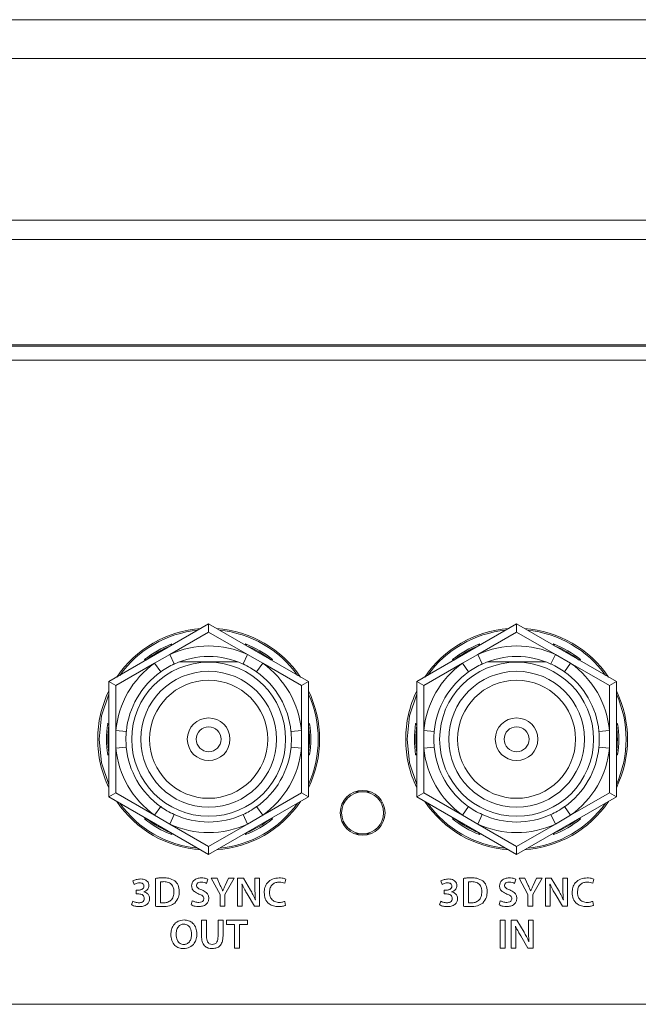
# Model space of a CAD drawing. Header units: millimetres. Extents: x 0 to 1118, y 0 to 864.
# Tile 123 of 256: x 256 to 267, y 459 to 477. Entities that reach past the tile are written whole.
import ezdxf

# ---------------------------------------------------------------- set-up
doc = ezdxf.new("R2010")
doc.units = ezdxf.units.MM

msp = doc.modelspace()

# ---------------------------------------------------------------- linework, layer by layer
at = {"color": 7, "linetype": 'Continuous', "lineweight": 15}
for p, q in [((219.377, 476.8), (292.627, 476.8)), ((219.377, 476.107), (292.627, 476.107)), ((219.377, 473.222), (292.627, 473.222)), ((219.377, 472.876), (292.627, 472.876)), ((292.627, 470.994), (219.377, 470.994)), ((219.877, 470.975), (292.127, 470.975)), ((292.377, 470.725), (219.627, 470.725)), ((257.594, 464.986), (259.377, 466.015)), ((259.377, 466.015), (261.159, 464.986)), ((259.377, 466.015), (259.377, 465.87)), ((263.094, 464.986), (264.877, 466.015)), ((264.877, 466.015), (266.659, 464.986)), ((264.877, 466.015), (264.877, 465.87)), ((259.377, 465.87), (258.685, 465.471)), ((260.069, 465.471), (259.377, 465.87)), ((264.877, 465.87), (264.185, 465.471)), ((265.569, 465.471), (264.877, 465.87)), ((258.702, 465.625), (258.702, 465.625)), ((260.052, 465.625), (260.052, 465.625)), ((264.202, 465.625), (264.202, 465.625)), ((265.552, 465.625), (265.552, 465.625)), ((258.685, 465.471), (258.411, 465.313)), ((258.763, 465.3), (258.685, 465.471)), ((259.991, 465.3), (260.069, 465.471)), ((260.342, 465.313), (260.069, 465.471)), ((264.185, 465.471), (263.911, 465.313)), ((264.263, 465.3), (264.185, 465.471)), ((265.491, 465.3), (265.569, 465.471)), ((265.842, 465.313), (265.569, 465.471)), ((258.411, 465.313), (257.719, 464.913)), ((258.269, 465.375), (258.269, 465.375)), ((258.52, 465.16), (258.411, 465.313)), ((259.891, 465.341), (258.862, 465.341)), ((260.234, 465.16), (260.342, 465.313)), ((261.034, 464.913), (260.342, 465.313)), ((260.485, 465.375), (260.485, 465.375)), ((263.911, 465.313), (263.219, 464.913)), ((263.769, 465.375), (263.769, 465.375)), ((264.02, 465.16), (263.911, 465.313)), ((265.393, 465.341), (264.361, 465.341)), ((265.734, 465.16), (265.842, 465.313)), ((266.534, 464.913), (265.842, 465.313)), ((265.985, 465.375), (265.985, 465.375)), ((257.594, 464.986), (257.719, 464.913)), ((257.594, 462.927), (257.594, 464.986)), ((257.719, 464.913), (257.719, 464.114)), ((261.159, 464.986), (261.034, 464.913)), ((261.034, 464.114), (261.034, 464.913)), ((261.159, 464.986), (261.159, 462.927)), ((263.094, 464.986), (263.219, 464.913)), ((263.094, 462.927), (263.094, 464.986)), ((263.219, 464.913), (263.219, 464.114)), ((266.659, 464.986), (266.534, 464.913)), ((266.534, 464.114), (266.534, 464.913)), ((266.659, 464.986), (266.659, 462.927)), ((257.594, 464.206), (257.594, 464.206)), ((261.159, 464.206), (261.159, 464.206)), ((263.094, 464.206), (263.094, 464.206)), ((266.659, 464.206), (266.659, 464.206)), ((257.906, 464.096), (257.719, 464.114)), ((257.719, 464.114), (257.719, 463.799)), ((260.848, 464.096), (261.034, 464.114)), ((261.034, 463.799), (261.034, 464.114)), ((263.406, 464.096), (263.219, 464.114)), ((263.219, 464.114), (263.219, 463.799)), ((266.348, 464.096), (266.534, 464.114)), ((266.534, 463.799), (266.534, 464.114)), ((257.719, 463.799), (257.906, 463.816)), ((257.719, 463.799), (257.719, 462.999)), ((261.034, 463.799), (260.848, 463.816)), ((261.034, 462.999), (261.034, 463.799)), ((263.219, 463.799), (263.406, 463.816)), ((263.219, 463.799), (263.219, 462.999)), ((266.534, 463.799), (266.348, 463.816)), ((266.534, 462.999), (266.534, 463.799)), ((257.594, 463.706), (257.594, 463.706)), ((261.159, 463.706), (261.159, 463.706)), ((263.094, 463.706), (263.094, 463.706)), ((266.659, 463.706), (266.659, 463.706)), ((257.719, 462.999), (257.594, 462.927)), ((259.377, 461.898), (257.594, 462.927)), ((257.719, 462.999), (258.411, 462.6)), ((261.159, 462.927), (259.377, 461.898)), ((260.342, 462.6), (261.034, 462.999)), ((261.034, 462.999), (261.159, 462.927)), ((261.988, 463.018), (262.266, 463.018)), ((263.219, 462.999), (263.094, 462.927)), ((264.877, 461.898), (263.094, 462.927)), ((263.219, 462.999), (263.911, 462.6)), ((266.659, 462.927), (264.877, 461.898)), ((265.842, 462.6), (266.534, 462.999)), ((266.534, 462.999), (266.659, 462.927)), ((258.411, 462.6), (258.52, 462.753)), ((260.342, 462.6), (260.234, 462.753)), ((261.776, 462.834), (261.798, 462.822)), ((262.478, 462.834), (262.456, 462.822)), ((263.911, 462.6), (264.02, 462.753)), ((265.842, 462.6), (265.734, 462.753)), ((258.411, 462.6), (258.685, 462.442)), ((258.685, 462.442), (258.763, 462.613)), ((260.069, 462.442), (259.991, 462.613)), ((260.069, 462.442), (260.342, 462.6)), ((263.911, 462.6), (264.185, 462.442)), ((264.185, 462.442), (264.263, 462.613)), ((265.569, 462.442), (265.491, 462.613)), ((265.569, 462.442), (265.842, 462.6)), ((258.269, 462.538), (258.269, 462.538)), ((258.685, 462.442), (259.377, 462.042)), ((259.377, 462.042), (260.069, 462.442)), ((260.485, 462.538), (260.485, 462.538)), ((261.798, 462.463), (261.776, 462.451)), ((262.478, 462.451), (262.456, 462.463)), ((263.769, 462.538), (263.769, 462.538)), ((264.185, 462.442), (264.877, 462.042)), ((264.877, 462.042), (265.569, 462.442)), ((265.985, 462.538), (265.985, 462.538)), ((258.702, 462.288), (258.702, 462.288)), ((260.052, 462.288), (260.052, 462.288)), ((261.988, 462.268), (262.266, 462.268)), ((264.202, 462.288), (264.202, 462.288)), ((265.552, 462.288), (265.552, 462.288)), ((259.377, 462.042), (259.377, 461.898)), ((264.877, 462.042), (264.877, 461.898)), ((258.025, 461.427), (258.045, 461.363)), ((258.427, 461.472), (258.427, 460.975)), ((258.515, 461.039), (258.515, 461.409)), ((259.34, 461.384), (259.361, 461.457)), ((259.526, 461.476), (259.422, 461.476)), ((259.422, 461.476), (259.58, 461.184)), ((259.585, 461.347), (259.526, 461.476)), ((259.668, 461.186), (259.834, 461.476)), ((259.731, 461.476), (259.671, 461.347)), ((259.834, 461.476), (259.731, 461.476)), ((259.997, 461.476), (259.895, 461.476)), ((259.895, 461.476), (259.895, 460.976)), ((259.972, 461.367), (259.975, 461.367)), ((260.125, 461.26), (259.997, 461.476)), ((260.285, 461.475), (260.204, 461.475)), ((260.204, 461.475), (260.204, 461.301)), ((260.285, 460.976), (260.285, 461.475)), ((260.737, 461.389), (260.757, 461.46)), ((263.525, 461.427), (263.545, 461.363)), ((263.927, 461.472), (263.927, 460.975)), ((264.015, 461.039), (264.015, 461.409)), ((264.84, 461.384), (264.861, 461.457)), ((265.026, 461.476), (264.922, 461.476)), ((264.922, 461.476), (265.08, 461.184)), ((265.085, 461.347), (265.026, 461.476)), ((265.168, 461.186), (265.334, 461.476)), ((265.231, 461.476), (265.171, 461.347)), ((265.334, 461.476), (265.231, 461.476)), ((265.497, 461.476), (265.395, 461.476)), ((265.395, 461.476), (265.395, 460.976)), ((265.472, 461.367), (265.475, 461.367)), ((265.625, 461.26), (265.497, 461.476)), ((265.785, 461.475), (265.704, 461.475)), ((265.704, 461.475), (265.704, 461.301)), ((265.785, 460.976), (265.785, 461.475)), ((266.237, 461.389), (266.257, 461.46)), ((258.126, 461.262), (258.085, 461.262)), ((258.085, 461.262), (258.085, 461.196)), ((258.085, 461.196), (258.127, 461.196)), ((258.217, 461.23), (258.217, 461.232)), ((259.58, 461.184), (259.58, 460.976)), ((259.628, 461.248), (259.627, 461.248)), ((259.668, 460.976), (259.668, 461.186)), ((260.064, 461.195), (260.194, 460.976)), ((263.626, 461.262), (263.585, 461.262)), ((263.585, 461.262), (263.585, 461.196)), ((263.585, 461.196), (263.627, 461.196)), ((263.717, 461.23), (263.717, 461.232)), ((265.08, 461.184), (265.08, 460.976)), ((265.128, 461.248), (265.127, 461.248)), ((265.168, 460.976), (265.168, 461.186)), ((265.564, 461.195), (265.694, 460.976)), ((258.021, 461.066), (258.001, 461)), ((259.083, 461.075), (259.064, 461)), ((259.977, 460.976), (259.977, 461.154)), ((260.212, 461.091), (260.21, 461.091)), ((260.752, 460.991), (260.737, 461.062)), ((263.521, 461.066), (263.501, 461)), ((264.583, 461.075), (264.564, 461)), ((265.477, 460.976), (265.477, 461.154)), ((265.712, 461.091), (265.71, 461.091)), ((266.252, 460.991), (266.237, 461.062)), ((259.58, 460.976), (259.668, 460.976)), ((259.895, 460.976), (259.977, 460.976)), ((260.194, 460.976), (260.285, 460.976)), ((265.08, 460.976), (265.168, 460.976)), ((265.395, 460.976), (265.477, 460.976)), ((265.694, 460.976), (265.785, 460.976)), ((258.935, 460.658), (258.935, 460.658)), ((258.937, 460.732), (258.937, 460.732)), ((259.25, 460.726), (259.25, 460.44)), ((259.339, 460.726), (259.25, 460.726)), ((259.339, 460.435), (259.339, 460.726)), ((259.634, 460.726), (259.545, 460.726)), ((259.545, 460.726), (259.545, 460.435)), ((259.634, 460.441), (259.634, 460.726)), ((260.072, 460.726), (259.698, 460.726)), ((259.698, 460.726), (259.698, 460.651)), ((259.698, 460.651), (259.84, 460.651)), ((259.84, 460.651), (259.84, 460.226)), ((259.929, 460.226), (259.929, 460.651)), ((259.929, 460.651), (260.072, 460.651)), ((260.072, 460.651), (260.072, 460.726)), ((264.582, 460.726), (264.582, 460.226)), ((264.671, 460.726), (264.582, 460.726)), ((264.671, 460.226), (264.671, 460.726)), ((264.883, 460.726), (264.781, 460.726)), ((264.781, 460.726), (264.781, 460.226)), ((265.011, 460.51), (264.883, 460.726)), ((265.171, 460.725), (265.09, 460.725)), ((265.09, 460.725), (265.09, 460.551)), ((265.171, 460.226), (265.171, 460.725)), ((264.858, 460.617), (264.86, 460.617)), ((264.863, 460.226), (264.863, 460.404)), ((264.95, 460.445), (265.08, 460.226)), ((265.098, 460.341), (265.096, 460.341)), ((259.84, 460.226), (259.929, 460.226)), ((264.582, 460.226), (264.671, 460.226)), ((264.781, 460.226), (264.863, 460.226)), ((265.08, 460.226), (265.171, 460.226)), ((219.627, 459.225), (292.377, 459.225))]:
    msp.add_line(p, q, dxfattribs=at)
at = {"color": 9, "linetype": 'Continuous', "lineweight": 15}
for p, q in [((258.716, 465.658), (258.724, 465.638)), ((260.03, 465.638), (260.037, 465.658)), ((264.216, 465.658), (264.224, 465.638)), ((265.53, 465.638), (265.537, 465.658)), ((258.247, 465.362), (258.234, 465.379)), ((260.52, 465.379), (260.506, 465.362)), ((263.747, 465.362), (263.734, 465.379)), ((266.02, 465.379), (266.006, 465.362)), ((257.573, 464.235), (257.594, 464.232)), ((261.159, 464.232), (261.18, 464.235)), ((263.073, 464.235), (263.094, 464.232)), ((266.659, 464.232), (266.68, 464.235)), ((257.594, 463.681), (257.573, 463.678)), ((261.18, 463.678), (261.159, 463.681)), ((263.094, 463.681), (263.073, 463.678)), ((266.68, 463.678), (266.659, 463.681)), ((258.234, 462.534), (258.247, 462.55)), ((260.506, 462.55), (260.52, 462.534)), ((263.734, 462.534), (263.747, 462.55)), ((266.006, 462.55), (266.02, 462.534)), ((258.724, 462.275), (258.716, 462.255)), ((260.037, 462.255), (260.03, 462.275)), ((264.224, 462.275), (264.216, 462.255)), ((265.537, 462.255), (265.53, 462.275))]:
    msp.add_line(p, q, dxfattribs=at)
at = {"color": 9, "linetype": 'Continuous', "lineweight": 15, "flags": 128}
for points in [[(257.594, 464.762), (257.466, 464.377), (257.421, 463.956)], [(263.094, 464.762), (262.966, 464.377), (262.921, 463.956)], [(257.421, 463.956), (257.466, 463.536), (257.594, 463.15)], [(262.921, 463.956), (262.966, 463.536), (263.094, 463.15)]]:
    msp.add_lwpolyline(points, dxfattribs=at)
at = {"color": 7, "linetype": 'Continuous', "lineweight": 15}
for centre, radius in [((259.377, 463.956), 1.375), ((264.877, 463.956), 1.375), ((259.377, 463.956), 1.213), ((264.877, 463.956), 1.213), ((259.377, 463.956), 1.054), ((264.877, 463.956), 1.054), ((259.377, 463.956), 0.381), ((264.877, 463.956), 0.381), ((259.377, 463.956), 0.222), ((264.877, 463.956), 0.222), ((262.127, 462.643), 0.4), ((262.127, 462.643), 0.375)]:
    msp.add_circle(centre, radius, dxfattribs=at)
for centre, radius, start, end in [((259.377, 463.956), 1.981, 94.1166, 145.8834), ((259.377, 463.956), 1.981, 34.1166, 85.8834), ((264.877, 463.956), 1.981, 94.1166, 145.8834), ((264.877, 463.956), 1.981, 34.1166, 85.8834), ((259.377, 463.956), 1.825, 111.2137, 128.7863), ((259.377, 463.956), 1.8, 112.0164, 127.9836), ((259.377, 463.956), 1.665, 65.4403, 114.5597), ((259.377, 463.956), 1.825, 51.2137, 68.7863), ((259.377, 463.956), 1.8, 52.0164, 67.9836), ((264.877, 463.956), 1.825, 111.2137, 128.7863), ((264.877, 463.956), 1.8, 112.0164, 127.9836), ((264.877, 463.956), 1.665, 65.4403, 114.5597), ((264.877, 463.956), 1.825, 51.2137, 68.7863), ((264.877, 463.956), 1.8, 52.0164, 67.9836), ((259.377, 463.956), 1.477, 65.4403, 114.5597), ((264.877, 463.956), 1.477, 65.4403, 114.5597), ((259.377, 463.956), 1.665, 125.4403, 174.5597), ((259.377, 463.956), 1.665, 5.4403, 54.5597), ((264.877, 463.956), 1.665, 125.4403, 174.5597), ((264.877, 463.956), 1.665, 5.4403, 54.5597), ((259.377, 463.956), 1.477, 125.4403, 174.5597), ((259.377, 463.956), 1.477, 5.4403, 54.5597), ((264.877, 463.956), 1.477, 125.4403, 174.5597), ((264.877, 463.956), 1.477, 5.4403, 54.5597), ((259.377, 463.956), 1.981, 154.1166, 180), ((259.377, 463.956), 1.981, 334.1166, 25.8834), ((264.877, 463.956), 1.981, 154.1166, 180), ((264.877, 463.956), 1.981, 334.1166, 25.8834), ((259.377, 463.956), 1.825, 171.2137, 188.7863), ((259.377, 463.956), 1.8, 172.0164, 187.9836), ((259.377, 463.956), 1.8, 352.0164, 7.9836), ((259.377, 463.956), 1.825, 351.2137, 8.7863), ((264.877, 463.956), 1.825, 171.2137, 188.7863), ((264.877, 463.956), 1.8, 172.0164, 187.9836), ((264.877, 463.956), 1.8, 352.0164, 7.9836), ((264.877, 463.956), 1.825, 351.2137, 8.7863), ((259.377, 463.956), 1.981, 180, 205.8834), ((259.377, 463.956), 1.665, 185.4403, 234.5597), ((259.377, 463.956), 1.478, 185.4403, 234.5597), ((259.377, 463.956), 1.478, 305.4403, 354.5597), ((259.377, 463.956), 1.665, 305.4403, 354.5597), ((264.877, 463.956), 1.981, 180, 205.8834), ((264.877, 463.956), 1.665, 185.4403, 234.5597), ((264.877, 463.956), 1.478, 185.4403, 234.5597), ((264.877, 463.956), 1.478, 305.4403, 354.5597), ((264.877, 463.956), 1.665, 305.4403, 354.5597), ((259.377, 463.956), 1.981, 214.1166, 265.8834), ((259.377, 463.956), 1.981, 274.1166, 325.8834), ((264.877, 463.956), 1.981, 214.1166, 265.8834), ((264.877, 463.956), 1.981, 274.1166, 325.8834), ((259.377, 463.956), 1.477, 245.4403, 294.5597), ((264.877, 463.956), 1.477, 245.4403, 294.5597), ((259.377, 463.956), 1.825, 231.2137, 248.7863), ((259.377, 463.956), 1.8, 232.0164, 247.9836), ((259.377, 463.956), 1.665, 245.4403, 294.5597), ((259.377, 463.956), 1.825, 291.2137, 308.7863), ((259.377, 463.956), 1.8, 292.0164, 307.9836), ((264.877, 463.956), 1.825, 231.2137, 248.7863), ((264.877, 463.956), 1.8, 232.0164, 247.9836), ((264.877, 463.956), 1.665, 245.4403, 294.5597), ((264.877, 463.956), 1.825, 291.2137, 308.7863), ((264.877, 463.956), 1.8, 292.0164, 307.9836)]:
    msp.add_arc(centre, radius, start, end, dxfattribs=at)
at = {"color": 9, "linetype": 'Continuous', "lineweight": 15}
for centre, start, end in [((259.377, 463.956), 95.6692, 144.3308), ((259.377, 463.956), 35.6692, 84.3308), ((264.877, 463.956), 95.6692, 144.3308), ((264.877, 463.956), 35.6692, 84.3308), ((259.377, 463.956), 335.6692, 24.3308), ((264.877, 463.956), 335.6692, 24.3308), ((259.377, 463.956), 215.6692, 264.3308), ((259.377, 463.956), 275.6692, 324.3308), ((264.877, 463.956), 215.6692, 264.3308), ((264.877, 463.956), 275.6692, 324.3308)]:
    msp.add_arc(centre, 1.956, start, end, dxfattribs=at)
at = {"color": 7, "linetype": 'Continuous', "lineweight": 15}
for points, knots in [([(258.716, 465.658), (258.716, 465.658), (258.715, 465.654), (258.711, 465.646), (258.707, 465.636), (258.704, 465.63), (258.702, 465.626), (258.702, 465.625), (258.702, 465.625)], [0, 0, 0, 0, 0.010463, 0.253314, 0.527713, 0.723757, 0.861541, 1, 1, 1, 1]), ([(260.037, 465.658), (260.037, 465.658), (260.039, 465.654), (260.042, 465.646), (260.047, 465.636), (260.05, 465.63), (260.051, 465.626), (260.051, 465.625), (260.052, 465.625)], [0, 0, 0, 0, 0.010463, 0.253314, 0.527713, 0.723757, 0.861541, 1, 1, 1, 1]), ([(264.216, 465.658), (264.216, 465.658), (264.215, 465.654), (264.211, 465.646), (264.207, 465.636), (264.204, 465.63), (264.202, 465.626), (264.202, 465.625), (264.202, 465.625)], [0, 0, 0, 0, 0.010463, 0.253314, 0.527713, 0.723757, 0.861541, 1, 1, 1, 1]), ([(265.537, 465.658), (265.537, 465.658), (265.539, 465.654), (265.542, 465.646), (265.547, 465.636), (265.55, 465.63), (265.551, 465.626), (265.551, 465.625), (265.552, 465.625)], [0, 0, 0, 0, 0.010463, 0.253314, 0.527713, 0.723757, 0.861541, 1, 1, 1, 1]), ([(258.234, 465.379), (258.234, 465.379), (258.238, 465.379), (258.246, 465.378), (258.257, 465.376), (258.264, 465.376), (258.268, 465.375), (258.269, 465.375), (258.269, 465.375)], [0, 0, 0, 0, 0.010463, 0.253314, 0.527713, 0.723757, 0.861541, 1, 1, 1, 1]), ([(260.52, 465.379), (260.52, 465.379), (260.516, 465.379), (260.507, 465.378), (260.497, 465.376), (260.489, 465.376), (260.485, 465.375), (260.485, 465.375), (260.485, 465.375)], [0, 0, 0, 0, 0.010463, 0.253314, 0.527713, 0.723757, 0.861541, 1, 1, 1, 1]), ([(263.734, 465.379), (263.734, 465.379), (263.738, 465.379), (263.746, 465.378), (263.757, 465.376), (263.764, 465.376), (263.768, 465.375), (263.769, 465.375), (263.769, 465.375)], [0, 0, 0, 0, 0.010463, 0.253314, 0.527713, 0.723757, 0.861541, 1, 1, 1, 1]), ([(266.02, 465.379), (266.02, 465.379), (266.016, 465.379), (266.007, 465.378), (265.997, 465.376), (265.989, 465.376), (265.985, 465.375), (265.985, 465.375), (265.985, 465.375)], [0, 0, 0, 0, 0.010463, 0.253314, 0.527713, 0.723757, 0.861541, 1, 1, 1, 1]), ([(258.763, 465.3), (258.723, 465.281), (258.639, 465.24), (258.561, 465.188), (258.52, 465.16)], [0, 0, 0, 0, 0.473303, 1, 1, 1, 1]), ([(260.234, 465.16), (260.197, 465.185), (260.119, 465.238), (260.035, 465.279), (259.991, 465.3)], [0, 0, 0, 0, 0.473303, 1, 1, 1, 1]), ([(264.263, 465.3), (264.223, 465.281), (264.139, 465.24), (264.061, 465.188), (264.02, 465.16)], [0, 0, 0, 0, 0.473303, 1, 1, 1, 1]), ([(265.734, 465.16), (265.697, 465.185), (265.619, 465.238), (265.535, 465.279), (265.491, 465.3)], [0, 0, 0, 0, 0.473303, 1, 1, 1, 1]), ([(257.594, 464.206), (257.594, 464.207), (257.594, 464.207), (257.591, 464.21), (257.587, 464.216), (257.581, 464.225), (257.576, 464.232), (257.573, 464.235), (257.573, 464.235)], [0, 0, 0, 0, 0.138459, 0.276243, 0.472287, 0.746686, 0.989537, 1, 1, 1, 1]), ([(261.18, 464.235), (261.18, 464.235), (261.178, 464.232), (261.173, 464.225), (261.167, 464.216), (261.162, 464.21), (261.16, 464.207), (261.159, 464.207), (261.159, 464.206)], [0, 0, 0, 0, 0.010463, 0.253314, 0.527713, 0.723757, 0.861541, 1, 1, 1, 1]), ([(263.094, 464.206), (263.094, 464.207), (263.094, 464.207), (263.091, 464.21), (263.087, 464.216), (263.081, 464.225), (263.076, 464.232), (263.073, 464.235), (263.073, 464.235)], [0, 0, 0, 0, 0.138459, 0.276243, 0.472287, 0.746686, 0.989537, 1, 1, 1, 1]), ([(266.68, 464.235), (266.68, 464.235), (266.678, 464.232), (266.673, 464.225), (266.667, 464.216), (266.662, 464.21), (266.66, 464.207), (266.659, 464.207), (266.659, 464.206)], [0, 0, 0, 0, 0.010463, 0.253314, 0.527713, 0.723757, 0.861541, 1, 1, 1, 1]), ([(257.906, 464.096), (257.903, 464.052), (257.896, 463.959), (257.902, 463.865), (257.906, 463.816)], [0, 0, 0, 0, 0.473303, 1, 1, 1, 1]), ([(260.848, 463.816), (260.851, 463.86), (260.858, 463.954), (260.851, 464.047), (260.848, 464.096)], [0, 0, 0, 0, 0.473303, 1, 1, 1, 1]), ([(263.406, 464.096), (263.403, 464.052), (263.396, 463.959), (263.402, 463.865), (263.406, 463.816)], [0, 0, 0, 0, 0.473303, 1, 1, 1, 1]), ([(266.348, 463.816), (266.351, 463.86), (266.358, 463.954), (266.351, 464.047), (266.348, 464.096)], [0, 0, 0, 0, 0.473303, 1, 1, 1, 1]), ([(257.594, 463.706), (257.594, 463.706), (257.594, 463.706), (257.591, 463.702), (257.587, 463.696), (257.581, 463.688), (257.576, 463.681), (257.573, 463.678), (257.573, 463.678)], [0, 0, 0, 0, 0.138459, 0.276243, 0.472287, 0.746686, 0.989537, 1, 1, 1, 1]), ([(261.18, 463.678), (261.18, 463.678), (261.178, 463.681), (261.173, 463.688), (261.167, 463.696), (261.162, 463.702), (261.16, 463.706), (261.159, 463.706), (261.159, 463.706)], [0, 0, 0, 0, 0.0104632, 0.2533139, 0.5277129, 0.7237574, 0.8615409, 1, 1, 1, 1]), ([(263.094, 463.706), (263.094, 463.706), (263.094, 463.706), (263.091, 463.702), (263.087, 463.696), (263.081, 463.688), (263.076, 463.681), (263.073, 463.678), (263.073, 463.678)], [0, 0, 0, 0, 0.138459, 0.276243, 0.472287, 0.746686, 0.989537, 1, 1, 1, 1]), ([(266.68, 463.678), (266.68, 463.678), (266.678, 463.681), (266.673, 463.688), (266.667, 463.696), (266.662, 463.702), (266.66, 463.706), (266.659, 463.706), (266.659, 463.706)], [0, 0, 0, 0, 0.0104632, 0.2533139, 0.5277129, 0.7237574, 0.8615409, 1, 1, 1, 1]), ([(258.52, 462.753), (258.557, 462.728), (258.634, 462.675), (258.718, 462.634), (258.763, 462.613)], [0, 0, 0, 0, 0.473303, 1, 1, 1, 1]), ([(259.991, 462.613), (260.031, 462.632), (260.115, 462.673), (260.193, 462.725), (260.234, 462.753)], [0, 0, 0, 0, 0.473303, 1, 1, 1, 1]), ([(264.02, 462.753), (264.057, 462.728), (264.134, 462.675), (264.218, 462.634), (264.263, 462.613)], [0, 0, 0, 0, 0.473303, 1, 1, 1, 1]), ([(265.491, 462.613), (265.531, 462.632), (265.615, 462.673), (265.693, 462.725), (265.734, 462.753)], [0, 0, 0, 0, 0.473303, 1, 1, 1, 1]), ([(258.269, 462.538), (258.269, 462.538), (258.268, 462.538), (258.264, 462.537), (258.257, 462.536), (258.246, 462.535), (258.238, 462.534), (258.234, 462.534), (258.234, 462.534)], [0, 0, 0, 0, 0.138459, 0.276243, 0.472287, 0.746686, 0.989537, 1, 1, 1, 1]), ([(260.485, 462.538), (260.485, 462.538), (260.485, 462.538), (260.489, 462.537), (260.497, 462.536), (260.507, 462.535), (260.516, 462.534), (260.52, 462.534), (260.52, 462.534)], [0, 0, 0, 0, 0.138459, 0.276243, 0.472287, 0.746686, 0.989537, 1, 1, 1, 1]), ([(263.769, 462.538), (263.769, 462.538), (263.768, 462.538), (263.764, 462.537), (263.757, 462.536), (263.746, 462.535), (263.738, 462.534), (263.734, 462.534), (263.734, 462.534)], [0, 0, 0, 0, 0.138459, 0.276243, 0.472287, 0.746686, 0.989537, 1, 1, 1, 1]), ([(265.985, 462.538), (265.985, 462.538), (265.985, 462.538), (265.989, 462.537), (265.997, 462.536), (266.007, 462.535), (266.016, 462.534), (266.02, 462.534), (266.02, 462.534)], [0, 0, 0, 0, 0.138459, 0.276243, 0.472287, 0.746686, 0.989537, 1, 1, 1, 1]), ([(258.702, 462.288), (258.702, 462.287), (258.702, 462.287), (258.704, 462.283), (258.707, 462.276), (258.711, 462.267), (258.715, 462.259), (258.716, 462.255), (258.716, 462.255)], [0, 0, 0, 0, 0.138459, 0.276243, 0.472287, 0.746686, 0.989537, 1, 1, 1, 1]), ([(260.052, 462.288), (260.051, 462.287), (260.051, 462.287), (260.05, 462.283), (260.047, 462.276), (260.042, 462.267), (260.039, 462.259), (260.037, 462.255), (260.037, 462.255)], [0, 0, 0, 0, 0.138459, 0.276243, 0.472287, 0.746686, 0.989537, 1, 1, 1, 1]), ([(264.202, 462.288), (264.202, 462.287), (264.202, 462.287), (264.204, 462.283), (264.207, 462.276), (264.211, 462.267), (264.215, 462.259), (264.216, 462.255), (264.216, 462.255)], [0, 0, 0, 0, 0.138459, 0.276243, 0.472287, 0.746686, 0.989537, 1, 1, 1, 1]), ([(265.552, 462.288), (265.551, 462.287), (265.551, 462.287), (265.55, 462.283), (265.547, 462.276), (265.542, 462.267), (265.539, 462.259), (265.537, 462.255), (265.537, 462.255)], [0, 0, 0, 0, 0.138459, 0.276243, 0.472287, 0.746686, 0.989537, 1, 1, 1, 1]), ([(258.163, 461.462), (258.136, 461.46), (258.088, 461.457), (258.044, 461.436), (258.025, 461.427)], [0, 0, 0, 0, 0.560293, 1, 1, 1, 1]), ([(258.045, 461.363), (258.063, 461.372), (258.094, 461.39), (258.129, 461.393), (258.144, 461.394)], [0, 0, 0, 0, 0.559869, 1, 1, 1, 1]), ([(258.144, 461.394), (258.155, 461.393), (258.175, 461.392), (258.202, 461.379), (258.219, 461.357), (258.22, 461.34), (258.221, 461.332)], [0, 0, 0, 0, 0.280976, 0.55989, 0.779966, 1, 1, 1, 1]), ([(258.309, 461.347), (258.308, 461.36), (258.306, 461.386), (258.284, 461.42), (258.239, 461.456), (258.195, 461.459), (258.163, 461.462)], [0, 0, 0, 0, 0.187037, 0.373921, 0.560974, 1, 1, 1, 1]), ([(258.217, 461.232), (258.231, 461.237), (258.259, 461.248), (258.29, 461.277), (258.307, 461.312), (258.309, 461.336), (258.309, 461.347)], [0, 0, 0, 0, 0.280303, 0.559487, 0.779694, 1, 1, 1, 1]), ([(258.57, 461.482), (258.543, 461.482), (258.495, 461.482), (258.448, 461.475), (258.427, 461.472)], [0, 0, 0, 0, 0.560025, 1, 1, 1, 1]), ([(258.515, 461.409), (258.527, 461.411), (258.548, 461.414), (258.569, 461.414), (258.578, 461.415)], [0, 0, 0, 0, 0.559764, 1, 1, 1, 1]), ([(258.775, 461.427), (258.739, 461.447), (258.674, 461.481), (258.602, 461.482), (258.57, 461.482)], [0, 0, 0, 0, 0.5578967, 1, 1, 1, 1]), ([(258.578, 461.415), (258.605, 461.413), (258.659, 461.409), (258.724, 461.363), (258.753, 461.298), (258.755, 461.256), (258.756, 461.235)], [0, 0, 0, 0, 0.280533, 0.55895, 0.779067, 1, 1, 1, 1]), ([(258.851, 461.238), (258.849, 461.278), (258.844, 461.351), (258.796, 461.404), (258.775, 461.427)], [0, 0, 0, 0, 0.560354, 1, 1, 1, 1]), ([(259.244, 461.482), (259.221, 461.481), (259.174, 461.477), (259.115, 461.445), (259.078, 461.394), (259.074, 461.357), (259.072, 461.339)], [0, 0, 0, 0, 0.280832, 0.560174, 0.779987, 1, 1, 1, 1]), ([(259.072, 461.339), (259.074, 461.319), (259.079, 461.28), (259.128, 461.226), (259.175, 461.206), (259.203, 461.194)], [0, 0, 0, 0, 0.279604, 0.559174, 1, 1, 1, 1]), ([(259.16, 461.348), (259.161, 461.355), (259.163, 461.369), (259.176, 461.387), (259.202, 461.405), (259.226, 461.406), (259.243, 461.408)], [0, 0, 0, 0, 0.186657, 0.373801, 0.560633, 1, 1, 1, 1]), ([(259.255, 461.266), (259.232, 461.275), (259.2, 461.287), (259.164, 461.318), (259.162, 461.338), (259.16, 461.348)], [0, 0, 0, 0, 0.561946, 0.781379, 1, 1, 1, 1]), ([(259.243, 461.408), (259.262, 461.407), (259.296, 461.405), (259.326, 461.39), (259.34, 461.384)], [0, 0, 0, 0, 0.559934, 1, 1, 1, 1]), ([(259.361, 461.457), (259.34, 461.466), (259.302, 461.481), (259.262, 461.482), (259.244, 461.482)], [0, 0, 0, 0, 0.559273, 1, 1, 1, 1]), ([(259.627, 461.248), (259.62, 461.267), (259.606, 461.3), (259.592, 461.333), (259.585, 461.347)], [0, 0, 0, 0, 0.5599832, 1, 1, 1, 1]), ([(259.671, 461.347), (259.663, 461.329), (259.648, 461.296), (259.634, 461.263), (259.628, 461.248)], [0, 0, 0, 0, 0.560001, 1, 1, 1, 1]), ([(259.977, 461.154), (259.977, 461.194), (259.977, 461.265), (259.974, 461.335), (259.972, 461.367)], [0, 0, 0, 0, 0.560008, 1, 1, 1, 1]), ([(259.975, 461.367), (259.99, 461.334), (260.018, 461.276), (260.05, 461.219), (260.064, 461.195)], [0, 0, 0, 0, 0.559955, 1, 1, 1, 1]), ([(260.635, 461.482), (260.596, 461.479), (260.517, 461.471), (260.424, 461.403), (260.376, 461.312), (260.371, 461.25), (260.369, 461.219)], [0, 0, 0, 0, 0.280141, 0.559257, 0.779244, 1, 1, 1, 1]), ([(260.464, 461.224), (260.466, 461.251), (260.47, 461.304), (260.514, 461.369), (260.575, 461.403), (260.618, 461.406), (260.639, 461.408)], [0, 0, 0, 0, 0.280638, 0.559251, 0.779365, 1, 1, 1, 1]), ([(260.757, 461.46), (260.734, 461.468), (260.695, 461.481), (260.653, 461.482), (260.635, 461.482)], [0, 0, 0, 0, 0.559217, 1, 1, 1, 1]), ([(260.639, 461.408), (260.658, 461.407), (260.691, 461.405), (260.723, 461.394), (260.737, 461.389)], [0, 0, 0, 0, 0.559951, 1, 1, 1, 1]), ([(263.663, 461.462), (263.636, 461.46), (263.588, 461.457), (263.544, 461.436), (263.525, 461.427)], [0, 0, 0, 0, 0.560293, 1, 1, 1, 1]), ([(263.545, 461.363), (263.563, 461.372), (263.594, 461.39), (263.629, 461.393), (263.644, 461.394)], [0, 0, 0, 0, 0.559869, 1, 1, 1, 1]), ([(263.644, 461.394), (263.655, 461.393), (263.675, 461.392), (263.702, 461.379), (263.719, 461.357), (263.72, 461.34), (263.721, 461.332)], [0, 0, 0, 0, 0.280976, 0.55989, 0.779966, 1, 1, 1, 1]), ([(263.809, 461.347), (263.808, 461.36), (263.806, 461.386), (263.784, 461.42), (263.739, 461.456), (263.695, 461.459), (263.663, 461.462)], [0, 0, 0, 0, 0.187037, 0.373921, 0.560974, 1, 1, 1, 1]), ([(263.717, 461.232), (263.731, 461.237), (263.759, 461.248), (263.79, 461.277), (263.807, 461.312), (263.809, 461.336), (263.809, 461.347)], [0, 0, 0, 0, 0.280303, 0.559487, 0.779694, 1, 1, 1, 1]), ([(264.07, 461.482), (264.043, 461.482), (263.995, 461.482), (263.948, 461.475), (263.927, 461.472)], [0, 0, 0, 0, 0.560025, 1, 1, 1, 1]), ([(264.015, 461.409), (264.027, 461.411), (264.048, 461.414), (264.069, 461.414), (264.078, 461.415)], [0, 0, 0, 0, 0.559764, 1, 1, 1, 1]), ([(264.275, 461.427), (264.239, 461.447), (264.174, 461.481), (264.102, 461.482), (264.07, 461.482)], [0, 0, 0, 0, 0.557897, 1, 1, 1, 1]), ([(264.078, 461.415), (264.105, 461.413), (264.159, 461.409), (264.224, 461.363), (264.253, 461.298), (264.255, 461.256), (264.256, 461.235)], [0, 0, 0, 0, 0.280533, 0.55895, 0.779067, 1, 1, 1, 1]), ([(264.351, 461.238), (264.349, 461.278), (264.344, 461.351), (264.296, 461.404), (264.275, 461.427)], [0, 0, 0, 0, 0.560354, 1, 1, 1, 1]), ([(264.744, 461.482), (264.721, 461.481), (264.674, 461.477), (264.615, 461.445), (264.578, 461.394), (264.574, 461.357), (264.572, 461.339)], [0, 0, 0, 0, 0.280832, 0.560174, 0.779987, 1, 1, 1, 1]), ([(264.572, 461.339), (264.574, 461.319), (264.579, 461.28), (264.628, 461.226), (264.675, 461.206), (264.703, 461.194)], [0, 0, 0, 0, 0.279604, 0.559174, 1, 1, 1, 1]), ([(264.66, 461.348), (264.661, 461.355), (264.663, 461.369), (264.676, 461.387), (264.702, 461.405), (264.726, 461.406), (264.743, 461.408)], [0, 0, 0, 0, 0.186657, 0.373801, 0.560633, 1, 1, 1, 1]), ([(264.755, 461.266), (264.732, 461.275), (264.7, 461.287), (264.664, 461.318), (264.662, 461.338), (264.66, 461.348)], [0, 0, 0, 0, 0.561946, 0.781379, 1, 1, 1, 1]), ([(264.743, 461.408), (264.762, 461.407), (264.796, 461.405), (264.826, 461.39), (264.84, 461.384)], [0, 0, 0, 0, 0.559934, 1, 1, 1, 1]), ([(264.861, 461.457), (264.84, 461.466), (264.802, 461.481), (264.762, 461.482), (264.744, 461.482)], [0, 0, 0, 0, 0.559273, 1, 1, 1, 1]), ([(265.127, 461.248), (265.12, 461.267), (265.106, 461.3), (265.092, 461.333), (265.085, 461.347)], [0, 0, 0, 0, 0.5599832, 1, 1, 1, 1]), ([(265.171, 461.347), (265.163, 461.329), (265.148, 461.296), (265.134, 461.263), (265.128, 461.248)], [0, 0, 0, 0, 0.560001, 1, 1, 1, 1]), ([(265.477, 461.154), (265.477, 461.194), (265.477, 461.265), (265.474, 461.335), (265.472, 461.367)], [0, 0, 0, 0, 0.560008, 1, 1, 1, 1]), ([(265.475, 461.367), (265.49, 461.334), (265.518, 461.276), (265.55, 461.219), (265.564, 461.195)], [0, 0, 0, 0, 0.5599548, 1, 1, 1, 1]), ([(266.135, 461.482), (266.096, 461.479), (266.017, 461.471), (265.924, 461.403), (265.876, 461.312), (265.871, 461.25), (265.869, 461.219)], [0, 0, 0, 0, 0.280141, 0.559257, 0.779244, 1, 1, 1, 1]), ([(265.964, 461.224), (265.966, 461.251), (265.97, 461.304), (266.014, 461.369), (266.075, 461.403), (266.118, 461.406), (266.139, 461.408)], [0, 0, 0, 0, 0.280638, 0.559251, 0.779365, 1, 1, 1, 1]), ([(266.257, 461.46), (266.234, 461.468), (266.195, 461.481), (266.153, 461.482), (266.135, 461.482)], [0, 0, 0, 0, 0.559217, 1, 1, 1, 1]), ([(266.139, 461.408), (266.158, 461.407), (266.191, 461.405), (266.223, 461.394), (266.237, 461.389)], [0, 0, 0, 0, 0.559951, 1, 1, 1, 1]), ([(258.221, 461.332), (258.219, 461.32), (258.215, 461.295), (258.176, 461.268), (258.145, 461.264), (258.126, 461.262)], [0, 0, 0, 0, 0.27941, 0.55887, 1, 1, 1, 1]), ([(258.127, 461.196), (258.141, 461.194), (258.168, 461.192), (258.203, 461.175), (258.224, 461.146), (258.227, 461.124), (258.228, 461.114)], [0, 0, 0, 0, 0.2805236, 0.5607371, 0.7799345, 1, 1, 1, 1]), ([(258.323, 461.11), (258.321, 461.127), (258.318, 461.159), (258.289, 461.197), (258.254, 461.221), (258.23, 461.227), (258.217, 461.23)], [0, 0, 0, 0, 0.279933, 0.559144, 0.779519, 1, 1, 1, 1]), ([(258.756, 461.235), (258.754, 461.205), (258.751, 461.147), (258.704, 461.075), (258.635, 461.04), (258.589, 461.038), (258.566, 461.036)], [0, 0, 0, 0, 0.280838, 0.55918, 0.779171, 1, 1, 1, 1]), ([(258.775, 461.032), (258.8, 461.067), (258.846, 461.128), (258.85, 461.204), (258.851, 461.238)], [0, 0, 0, 0, 0.557971, 1, 1, 1, 1]), ([(259.203, 461.194), (259.226, 461.186), (259.258, 461.174), (259.288, 461.14), (259.29, 461.121), (259.291, 461.111)], [0, 0, 0, 0, 0.560716, 0.780426, 1, 1, 1, 1]), ([(259.38, 461.118), (259.378, 461.137), (259.375, 461.177), (259.329, 461.233), (259.284, 461.253), (259.255, 461.266)], [0, 0, 0, 0, 0.279925, 0.559356, 1, 1, 1, 1]), ([(260.21, 461.091), (260.196, 461.124), (260.171, 461.181), (260.139, 461.236), (260.125, 461.26)], [0, 0, 0, 0, 0.559958, 1, 1, 1, 1]), ([(260.204, 461.301), (260.204, 461.262), (260.205, 461.192), (260.21, 461.122), (260.212, 461.091)], [0, 0, 0, 0, 0.559998, 1, 1, 1, 1]), ([(260.369, 461.219), (260.372, 461.181), (260.378, 461.106), (260.445, 461.018), (260.534, 460.975), (260.594, 460.971), (260.623, 460.969)], [0, 0, 0, 0, 0.280224, 0.559007, 0.779135, 1, 1, 1, 1]), ([(260.638, 461.043), (260.611, 461.046), (260.558, 461.05), (260.497, 461.098), (260.468, 461.161), (260.465, 461.203), (260.464, 461.224)], [0, 0, 0, 0, 0.280261, 0.558782, 0.779051, 1, 1, 1, 1]), ([(263.721, 461.332), (263.719, 461.32), (263.715, 461.295), (263.676, 461.268), (263.645, 461.264), (263.626, 461.262)], [0, 0, 0, 0, 0.27941, 0.55887, 1, 1, 1, 1]), ([(263.627, 461.196), (263.641, 461.194), (263.668, 461.192), (263.703, 461.175), (263.724, 461.146), (263.727, 461.124), (263.728, 461.114)], [0, 0, 0, 0, 0.280524, 0.560737, 0.779935, 1, 1, 1, 1]), ([(263.823, 461.11), (263.821, 461.127), (263.818, 461.159), (263.789, 461.197), (263.754, 461.221), (263.73, 461.227), (263.717, 461.23)], [0, 0, 0, 0, 0.279933, 0.559144, 0.779519, 1, 1, 1, 1]), ([(264.256, 461.235), (264.254, 461.205), (264.251, 461.147), (264.204, 461.075), (264.135, 461.04), (264.089, 461.038), (264.066, 461.036)], [0, 0, 0, 0, 0.280838, 0.55918, 0.779171, 1, 1, 1, 1]), ([(264.275, 461.032), (264.3, 461.067), (264.346, 461.128), (264.35, 461.204), (264.351, 461.238)], [0, 0, 0, 0, 0.557971, 1, 1, 1, 1]), ([(264.703, 461.194), (264.726, 461.186), (264.758, 461.174), (264.788, 461.14), (264.79, 461.121), (264.791, 461.111)], [0, 0, 0, 0, 0.560716, 0.780426, 1, 1, 1, 1]), ([(264.88, 461.118), (264.878, 461.137), (264.875, 461.177), (264.829, 461.233), (264.784, 461.253), (264.755, 461.266)], [0, 0, 0, 0, 0.2799249, 0.5593558, 1, 1, 1, 1]), ([(265.71, 461.091), (265.696, 461.124), (265.671, 461.181), (265.639, 461.236), (265.625, 461.26)], [0, 0, 0, 0, 0.559958, 1, 1, 1, 1]), ([(265.704, 461.301), (265.704, 461.262), (265.705, 461.192), (265.71, 461.122), (265.712, 461.091)], [0, 0, 0, 0, 0.5599979, 1, 1, 1, 1]), ([(265.869, 461.219), (265.872, 461.181), (265.878, 461.106), (265.945, 461.018), (266.034, 460.975), (266.094, 460.971), (266.123, 460.969)], [0, 0, 0, 0, 0.280224, 0.559007, 0.779135, 1, 1, 1, 1]), ([(266.138, 461.043), (266.111, 461.046), (266.058, 461.05), (265.997, 461.098), (265.968, 461.161), (265.965, 461.203), (265.964, 461.224)], [0, 0, 0, 0, 0.280261, 0.558782, 0.779051, 1, 1, 1, 1]), ([(258.001, 461), (258.025, 460.99), (258.068, 460.971), (258.115, 460.969), (258.136, 460.969)], [0, 0, 0, 0, 0.559086, 1, 1, 1, 1]), ([(258.131, 461.036), (258.11, 461.038), (258.071, 461.042), (258.037, 461.059), (258.021, 461.066)], [0, 0, 0, 0, 0.559681, 1, 1, 1, 1]), ([(258.228, 461.114), (258.226, 461.101), (258.223, 461.075), (258.186, 461.041), (258.152, 461.038), (258.131, 461.036)], [0, 0, 0, 0, 0.279345, 0.559297, 1, 1, 1, 1]), ([(258.136, 460.969), (258.16, 460.97), (258.209, 460.973), (258.273, 461.002), (258.316, 461.052), (258.321, 461.091), (258.323, 461.11)], [0, 0, 0, 0, 0.281114, 0.560773, 0.780392, 1, 1, 1, 1]), ([(258.566, 461.036), (258.557, 461.036), (258.54, 461.036), (258.523, 461.038), (258.515, 461.039)], [0, 0, 0, 0, 0.560099, 1, 1, 1, 1]), ([(258.547, 460.969), (258.593, 460.97), (258.674, 460.973), (258.744, 461.014), (258.775, 461.032)], [0, 0, 0, 0, 0.561095, 1, 1, 1, 1]), ([(259.064, 461), (259.087, 460.99), (259.129, 460.972), (259.175, 460.97), (259.195, 460.969)], [0, 0, 0, 0, 0.55924, 1, 1, 1, 1]), ([(259.201, 461.043), (259.178, 461.045), (259.136, 461.048), (259.1, 461.067), (259.083, 461.075)], [0, 0, 0, 0, 0.559755, 1, 1, 1, 1]), ([(259.195, 460.969), (259.22, 460.97), (259.27, 460.973), (259.334, 461.005), (259.374, 461.059), (259.378, 461.098), (259.38, 461.118)], [0, 0, 0, 0, 0.281089, 0.560178, 0.780098, 1, 1, 1, 1]), ([(259.291, 461.111), (259.291, 461.103), (259.289, 461.087), (259.276, 461.067), (259.247, 461.047), (259.22, 461.045), (259.201, 461.043)], [0, 0, 0, 0, 0.187001, 0.373641, 0.560631, 1, 1, 1, 1]), ([(260.623, 460.969), (260.648, 460.969), (260.692, 460.97), (260.734, 460.984), (260.752, 460.991)], [0, 0, 0, 0, 0.560509, 1, 1, 1, 1]), ([(260.737, 461.062), (260.719, 461.056), (260.687, 461.045), (260.653, 461.044), (260.638, 461.043)], [0, 0, 0, 0, 0.559429, 1, 1, 1, 1]), ([(263.501, 461), (263.525, 460.99), (263.568, 460.971), (263.615, 460.969), (263.636, 460.969)], [0, 0, 0, 0, 0.559086, 1, 1, 1, 1]), ([(263.631, 461.036), (263.61, 461.038), (263.571, 461.042), (263.537, 461.059), (263.521, 461.066)], [0, 0, 0, 0, 0.5596806, 1, 1, 1, 1]), ([(263.728, 461.114), (263.726, 461.101), (263.723, 461.075), (263.686, 461.041), (263.652, 461.038), (263.631, 461.036)], [0, 0, 0, 0, 0.279345, 0.559297, 1, 1, 1, 1]), ([(263.636, 460.969), (263.66, 460.97), (263.709, 460.973), (263.773, 461.002), (263.816, 461.052), (263.821, 461.091), (263.823, 461.11)], [0, 0, 0, 0, 0.281114, 0.560773, 0.780392, 1, 1, 1, 1]), ([(264.066, 461.036), (264.057, 461.036), (264.04, 461.036), (264.023, 461.038), (264.015, 461.039)], [0, 0, 0, 0, 0.560099, 1, 1, 1, 1]), ([(264.047, 460.969), (264.093, 460.97), (264.174, 460.973), (264.244, 461.014), (264.275, 461.032)], [0, 0, 0, 0, 0.561095, 1, 1, 1, 1]), ([(264.564, 461), (264.587, 460.99), (264.629, 460.972), (264.675, 460.97), (264.695, 460.969)], [0, 0, 0, 0, 0.55924, 1, 1, 1, 1]), ([(264.701, 461.043), (264.678, 461.045), (264.636, 461.048), (264.6, 461.067), (264.583, 461.075)], [0, 0, 0, 0, 0.559755, 1, 1, 1, 1]), ([(264.695, 460.969), (264.72, 460.97), (264.77, 460.973), (264.834, 461.005), (264.874, 461.059), (264.878, 461.098), (264.88, 461.118)], [0, 0, 0, 0, 0.281089, 0.560178, 0.780098, 1, 1, 1, 1]), ([(264.791, 461.111), (264.791, 461.103), (264.789, 461.087), (264.776, 461.067), (264.747, 461.047), (264.72, 461.045), (264.701, 461.043)], [0, 0, 0, 0, 0.187001, 0.373641, 0.560631, 1, 1, 1, 1]), ([(266.123, 460.969), (266.148, 460.969), (266.192, 460.97), (266.234, 460.984), (266.252, 460.991)], [0, 0, 0, 0, 0.560509, 1, 1, 1, 1]), ([(266.237, 461.062), (266.219, 461.056), (266.187, 461.045), (266.153, 461.044), (266.138, 461.043)], [0, 0, 0, 0, 0.559429, 1, 1, 1, 1]), ([(258.427, 460.975), (258.449, 460.973), (258.489, 460.969), (258.53, 460.969), (258.547, 460.969)], [0, 0, 0, 0, 0.559919, 1, 1, 1, 1]), ([(263.927, 460.975), (263.949, 460.973), (263.989, 460.969), (264.03, 460.969), (264.047, 460.969)], [0, 0, 0, 0, 0.559919, 1, 1, 1, 1]), ([(258.937, 460.732), (258.9, 460.727), (258.826, 460.719), (258.747, 460.645), (258.708, 460.558), (258.703, 460.501), (258.701, 460.472)], [0, 0, 0, 0, 0.279675, 0.558643, 0.779063, 1, 1, 1, 1]), ([(258.797, 460.473), (258.798, 460.497), (258.801, 460.546), (258.829, 460.608), (258.877, 460.652), (258.916, 460.656), (258.935, 460.658)], [0, 0, 0, 0, 0.280908, 0.560976, 0.780155, 1, 1, 1, 1]), ([(258.935, 460.658), (258.958, 460.655), (259.006, 460.647), (259.061, 460.575), (259.068, 460.514), (259.072, 460.477)], [0, 0, 0, 0, 0.279702, 0.55946, 1, 1, 1, 1]), ([(259.167, 460.481), (259.164, 460.516), (259.158, 460.588), (259.102, 460.675), (259.021, 460.724), (258.965, 460.729), (258.937, 460.732)], [0, 0, 0, 0, 0.280331, 0.559672, 0.77947, 1, 1, 1, 1]), ([(258.701, 460.472), (258.704, 460.436), (258.71, 460.365), (258.765, 460.277), (258.845, 460.227), (258.901, 460.222), (258.93, 460.219)], [0, 0, 0, 0, 0.280452, 0.559835, 0.779584, 1, 1, 1, 1]), ([(258.935, 460.293), (258.911, 460.296), (258.863, 460.304), (258.806, 460.375), (258.8, 460.436), (258.797, 460.473)], [0, 0, 0, 0, 0.279559, 0.559487, 1, 1, 1, 1]), ([(258.93, 460.219), (258.967, 460.223), (259.041, 460.232), (259.123, 460.304), (259.161, 460.393), (259.165, 460.451), (259.167, 460.481)], [0, 0, 0, 0, 0.279705, 0.558607, 0.778973, 1, 1, 1, 1]), ([(259.072, 460.477), (259.07, 460.453), (259.067, 460.405), (259.04, 460.343), (258.992, 460.3), (258.954, 460.295), (258.935, 460.293)], [0, 0, 0, 0, 0.280942, 0.560977, 0.780259, 1, 1, 1, 1]), ([(264.863, 460.404), (264.863, 460.444), (264.863, 460.515), (264.86, 460.585), (264.858, 460.617)], [0, 0, 0, 0, 0.560008, 1, 1, 1, 1]), ([(264.86, 460.617), (264.876, 460.584), (264.904, 460.526), (264.936, 460.469), (264.95, 460.445)], [0, 0, 0, 0, 0.559955, 1, 1, 1, 1]), ([(265.096, 460.341), (265.082, 460.374), (265.057, 460.431), (265.025, 460.486), (265.011, 460.51)], [0, 0, 0, 0, 0.559958, 1, 1, 1, 1]), ([(265.09, 460.551), (265.09, 460.512), (265.091, 460.442), (265.096, 460.372), (265.098, 460.341)], [0, 0, 0, 0, 0.5599979, 1, 1, 1, 1]), ([(259.25, 460.44), (259.252, 460.409), (259.255, 460.348), (259.294, 460.267), (259.364, 460.224), (259.413, 460.221), (259.438, 460.219)], [0, 0, 0, 0, 0.28125, 0.559871, 0.779481, 1, 1, 1, 1]), ([(259.441, 460.293), (259.424, 460.295), (259.399, 460.298), (259.373, 460.319), (259.343, 460.359), (259.341, 460.401), (259.339, 460.435)], [0, 0, 0, 0, 0.249262, 0.374948, 0.500746, 1, 1, 1, 1]), ([(259.438, 460.219), (259.469, 460.222), (259.533, 460.227), (259.603, 460.289), (259.63, 460.367), (259.632, 460.416), (259.634, 460.441)], [0, 0, 0, 0, 0.27998, 0.558114, 0.778685, 1, 1, 1, 1]), ([(259.545, 460.435), (259.543, 460.401), (259.541, 460.358), (259.51, 460.317), (259.483, 460.297), (259.457, 460.294), (259.441, 460.293)], [0, 0, 0, 0, 0.498863, 0.624646, 0.750332, 1, 1, 1, 1])]:
    msp.add_open_spline(points, degree=3, knots=knots, dxfattribs=at)

doc.saveas('drawing.dxf')
